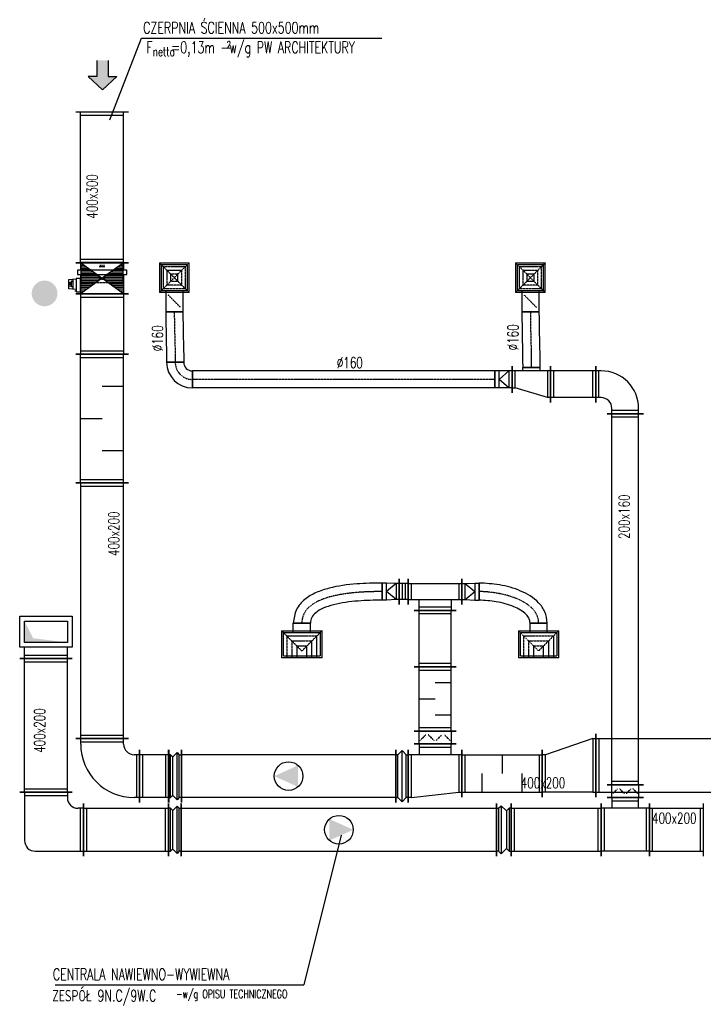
# Model space of a CAD drawing. Extents: x -7228 to 74941, y -112898 to 85621.
# Tile 213 of 256: x 26826 to 27464, y 38744 to 39662. Entities that reach past the tile are written whole.
import ezdxf

# ---------------------------------------------------------------- set-up
doc = ezdxf.new("R2010")
doc.units = 0
doc.linetypes.add('DASHDOT', pattern=[1, 0.5, -0.25, 0, -0.25])
doc.linetypes.add('DASHED', pattern=[0.75, 0.5, -0.25])
doc.layers.get('0').update_dxf_attribs({"color": 101, "linetype": 'CONTINUOUS'})
for name, color, linetype in [('BB-went-opis', 8, 'CONTINUOUS'), ('E35', 6, 'CONTINUOUS'), ('FLUID-N9.C', 7, 'CONTINUOUS'), ('FLUID-N9C', 7, 'CONTINUOUS'), ('FLUID-N9C-SYM', 7, 'CONTINUOUS'), ('FLUID-W.9C', 7, 'CONTINUOUS'), ('FLUID-W9C', 7, 'CONTINUOUS'), ('FLUID-W9C-SYM', 7, 'CONTINUOUS'), ('m-went-klapy', 2, 'CONTINUOUS'), ('m-went-nawiew', 152, 'CONTINUOUS'), ('m-went-odnośniki', 255, 'CONTINUOUS'), ('m-went-opis', 86, 'CONTINUOUS')]:
    doc.layers.add(name, color=color, linetype=linetype)
doc.styles.add('tab-bud$0$ROMANS', font='romans', dxfattribs={"width": 0.7})
doc.linetypes.add('ZIGZAG', pattern='A,0.00254,-5.08,[131,ltypeshp.shx,S=5.08,R=0,X=-5.08,Y=0],-10.16,[131,ltypeshp.shx,S=5.08,R=180,X=5.08,Y=0],-5.08', length=20.32254)

# ---------------------------------------------------------------- blocks, each defined once
blk = doc.blocks.new('*U7574')
at = {"color": 1, "linetype": 'Continuous', "lineweight": -2}
for p, q in [((-250, -245), (-250, 195)), ((250, 245), (250, -245)), ((195, -300), (-195, -300))]:
    blk.add_line(p, q, dxfattribs=at)
at = {"color": 0, "linetype": 'ByBlock', "lineweight": -2}
for p, q in [((220, 200), (-220, 150)), ((220, 200), (250, 200)), ((-220, 150), (-250, 150)), ((-250, -200), (250, -200)), ((-150, -200), (-150, -300)), ((150, -300), (150, -200))]:
    blk.add_line(p, q, dxfattribs=at)
at = {"color": 4, "linetype": 'Continuous'}
for p, q in [((220, 200), (220, -200)), ((-220, -200), (-220, 150)), ((150, -270), (-150, -270))]:
    blk.add_line(p, q, dxfattribs=at)
blk = doc.blocks.new('*U7577')
at = {"color": 1, "linetype": 'Continuous', "lineweight": -2}
for p, q in [((-60, -195), (-60, 195)), ((60, 195), (60, -195))]:
    blk.add_line(p, q, dxfattribs=at)
at = {"color": 0, "linetype": 'ByBlock', "lineweight": -2}
for p, q in [((-60, 150), (60, 150)), ((60, -150), (-60, -150))]:
    blk.add_line(p, q, dxfattribs=at)
at = {"color": 4, "linetype": 'DASHED'}
for p, q in [((0, 112.5), (-26.5, 139)), ((0, 112.5), (26.5, 86)), ((0, 37.5), (-26.5, 11)), ((0, 37.5), (26.5, 64)), ((0, -37.5), (-26.5, -11)), ((0, -37.5), (26.5, -64)), ((0, -112.5), (26.5, -86)), ((0, -112.5), (-26.5, -139))]:
    blk.add_line(p, q, dxfattribs=at)
at = {"color": 4, "linetype": 'Continuous'}
for points in [[(-4, 112.5, 8, 8, 1), (4, 112.5, 8, 8, 1)], [(-4, 37.5, 8, 8, 1), (4, 37.5, 8, 8, 1)], [(-4, -37.5, 8, 8, 1), (4, -37.5, 8, 8, 1)], [(-4, -112.5, 8, 8, 1), (4, -112.5, 8, 8, 1)]]:
    blk.add_lwpolyline(points, format="xyseb", close=True, dxfattribs=at)
blk = doc.blocks.new('*U7579')
at = {"color": 1, "linetype": 'Continuous', "lineweight": -2}
for p, q in [((-263.5, -195), (-263.5, 195)), ((263.5, 195), (263.5, -195))]:
    blk.add_line(p, q, dxfattribs=at)
at = {"color": 0, "linetype": 'ByBlock', "lineweight": -2}
for p, q in [((-263.5, 150), (263.5, 150)), ((-263.5, -150), (263.5, -150))]:
    blk.add_line(p, q, dxfattribs=at)
at = {"color": 4, "linetype": 'Continuous'}
for p, q in [((-233.5, -150), (-233.5, 150)), ((233.5, 150), (233.5, -150))]:
    blk.add_line(p, q, dxfattribs=at)
blk = doc.blocks.new('*U7516')
at = {"color": 1, "linetype": 'Continuous', "lineweight": -2}
for p, q in [((-250, -120), (-250, 120)), ((250, 120), (250, -120)), ((195, -175), (-195, -175))]:
    blk.add_line(p, q, dxfattribs=at)
at = {"color": 0, "linetype": 'ByBlock', "lineweight": -2}
for p, q in [((-250, 75), (250, 75)), ((-250, -75), (250, -75)), ((-150, -175), (-150, -75)), ((150, -75), (150, -175))]:
    blk.add_line(p, q, dxfattribs=at)
at = {"color": 4, "linetype": 'Continuous'}
for p, q in [((-220, -75), (-220, 75)), ((220, 75), (220, -75)), ((150, -145), (-150, -145))]:
    blk.add_line(p, q, dxfattribs=at)
blk = doc.blocks.new('*U7515')
at = {"color": 1, "linetype": 'Continuous', "lineweight": -2}
for p, q in [((-42.5, -120), (-42.5, 120)), ((42.5, 120), (42.5, -120))]:
    blk.add_line(p, q, dxfattribs=at)
at = {"color": 0, "linetype": 'ByBlock', "lineweight": -2}
for p, q in [((-42.5, 75), (42.5, 75)), ((-42.5, -75), (42.5, -75))]:
    blk.add_line(p, q, dxfattribs=at)
at = {"color": 4, "linetype": 'Continuous'}
for p, q in [((-12.5, -75), (-12.5, 75)), ((12.5, 75), (12.5, -75))]:
    blk.add_line(p, q, dxfattribs=at)
blk = doc.blocks.new('*U7514')
at = {"color": 1, "linetype": 'Continuous', "lineweight": -2}
for p, q in [((-80, -120), (-80, 120)), ((80, 80), (80, -80))]:
    blk.add_line(p, q, dxfattribs=at)
at = {"color": 0, "linetype": 'ByBlock', "lineweight": -2}
for p, q in [((-80, 75), (-50, 75)), ((-50, 75), (40, 80)), ((40, 80), (80, 80)), ((-80, -75), (-50, -75)), ((-50, -75), (40, -80)), ((40, -80), (80, -80))]:
    blk.add_line(p, q, dxfattribs=at)
at = {"color": 4, "linetype": 'Continuous'}
for p, q in [((-50, -75), (-50, 75)), ((-50, 75), (40, 0)), ((-50, -75), (40, 0)), ((40, 80), (40, -80))]:
    blk.add_line(p, q, dxfattribs=at)
blk = doc.blocks.new('*U7513')
at = {"color": 1, "linetype": 'Continuous', "lineweight": -2}
for p, q in [((-80, -120), (-80, 120)), ((80, 80), (80, -80))]:
    blk.add_line(p, q, dxfattribs=at)
at = {"color": 0, "linetype": 'ByBlock', "lineweight": -2}
for p, q in [((-80, 75), (-50, 75)), ((-50, 75), (40, 80)), ((40, 80), (80, 80)), ((-80, -75), (-50, -75)), ((-50, -75), (40, -80)), ((40, -80), (80, -80))]:
    blk.add_line(p, q, dxfattribs=at)
at = {"color": 4, "linetype": 'Continuous'}
for p, q in [((-50, -75), (-50, 75)), ((-50, 75), (40, 0)), ((-50, -75), (40, 0)), ((40, 80), (40, -80))]:
    blk.add_line(p, q, dxfattribs=at)
blk = doc.blocks.new('*U7561')
at = {"color": 4, "linetype": 'Continuous'}
for p, q in [((-188.5, 126), (-188.5, -126)), ((-188.5, 126), (188.5, 126)), ((188.5, -126), (188.5, 126)), ((188.5, -126), (-188.5, -126))]:
    blk.add_line(p, q, dxfattribs=at)
at = {"color": 0, "linetype": 'ByBlock', "lineweight": -2}
for p, q in [((-170, -107.5), (-170, 107.5)), ((170, 107.5), (-170, 107.5)), ((170, 107.5), (170, -107.5)), ((-170, -107.5), (170, -107.5)), ((-80, -107.5), (-80, -197.5)), ((80, -107.5), (80, -197.5))]:
    blk.add_line(p, q, dxfattribs=at)
at = {"color": 4, "linetype": 'DASHED'}
for p, q in [((-141.375, 126), (-141.375, -78.875)), ((-94.25, 126), (-94.25, -31.75)), ((-47.125, 126), (-47.125, 15.375)), ((47.125, 15.375), (47.125, 126)), ((94.25, -31.75), (94.25, 126)), ((141.375, -78.875), (141.375, 126)), ((-188.5, -126), (0, 62.5)), ((47.125, 15.375), (-47.125, 15.375)), ((188.5, -126), (0, 62.5)), ((141.375, -78.875), (-141.375, -78.875)), ((94.25, -31.75), (-94.25, -31.75))]:
    blk.add_line(p, q, dxfattribs=at)
at = {"color": 1, "linetype": 'Continuous', "lineweight": -2}
blk.add_line((80, -197.5), (-80, -197.5), dxfattribs=at)
blk = doc.blocks.new('*U7512')
at = {"color": 1, "linetype": 'Continuous', "lineweight": -2}
for p, q in [((0, -80), (0, 80)), ((635.3, -293.8), (475.3, -293.8))]:
    blk.add_line(p, q, dxfattribs=at)
at = {"color": 1, "linetype": 'ZIGZAG', "lineweight": -2, "ltscale": 0.4}
for points in [[(635.3, -293.8), (613.2, -188.8), (555.9, -104.3), (387.2, 5.4), (189.4, 62.3), (0, 80)], [(475.3, -293.8), (466.9, -253.4), (440.2, -214.8), (325.2, -142.1), (160.9, -95.2), (0, -80)]]:
    blk.add_spline(points, degree=3, dxfattribs=at)
at = {"layer": 'FLUID-W9C-SYM', "color": 2, "linetype": 'DASHDOT', "start_tangent": (0, 1), "end_tangent": (-1, 0)}
blk.add_spline([(555.3, -293.8), (0, 0)], degree=3, dxfattribs=at)
blk = doc.blocks.new('*U7562')
at = {"color": 4, "linetype": 'Continuous'}
for p, q in [((-188.5, 126), (-188.5, -126)), ((-188.5, 126), (188.5, 126)), ((188.5, -126), (188.5, 126)), ((188.5, -126), (-188.5, -126))]:
    blk.add_line(p, q, dxfattribs=at)
at = {"color": 0, "linetype": 'ByBlock', "lineweight": -2}
for p, q in [((-170, -107.5), (-170, 107.5)), ((170, 107.5), (-170, 107.5)), ((170, 107.5), (170, -107.5)), ((-170, -107.5), (170, -107.5)), ((-80, -107.5), (-80, -197.5)), ((80, -107.5), (80, -197.5))]:
    blk.add_line(p, q, dxfattribs=at)
at = {"color": 4, "linetype": 'DASHED'}
for p, q in [((-141.375, 126), (-141.375, -78.875)), ((-94.25, 126), (-94.25, -31.75)), ((-47.125, 126), (-47.125, 15.375)), ((47.125, 15.375), (47.125, 126)), ((94.25, -31.75), (94.25, 126)), ((141.375, -78.875), (141.375, 126)), ((-188.5, -126), (0, 62.5)), ((47.125, 15.375), (-47.125, 15.375)), ((188.5, -126), (0, 62.5)), ((141.375, -78.875), (-141.375, -78.875)), ((94.25, -31.75), (-94.25, -31.75))]:
    blk.add_line(p, q, dxfattribs=at)
at = {"color": 1, "linetype": 'Continuous', "lineweight": -2}
blk.add_line((80, -197.5), (-80, -197.5), dxfattribs=at)
blk = doc.blocks.new('*U7511')
at = {"color": 1, "linetype": 'Continuous', "lineweight": -2}
for p, q in [((748.5, 373.8), (748.5, 213.8)), ((80, 0), (-80, 0))]:
    blk.add_line(p, q, dxfattribs=at)
at = {"color": 1, "linetype": 'ZIGZAG', "lineweight": -2, "ltscale": 0.4}
for points in [[(748.5, 373.8), (512.1, 365.4), (253.6, 324.9), (133.7, 283.9), (28.7, 221), (-49.9, 126.4), (-80, 0)], [(748.5, 213.8), (524.8, 205.9), (293.9, 170), (198.6, 137.6), (129.8, 97), (92.2, 52.8), (80, 0)]]:
    blk.add_spline(points, degree=3, dxfattribs=at)
at = {"layer": 'FLUID-W9C-SYM', "color": 2, "linetype": 'DASHDOT', "start_tangent": (-1, 0), "end_tangent": (0, -1)}
blk.add_spline([(748.5, 293.8), (0, 0)], degree=3, dxfattribs=at)
blk = doc.blocks.new('*U6743')
at = {"color": 5, "linetype": 'Continuous', "lineweight": -2}
for p, q in [((-419.5, -245), (-419.5, 245)), ((419.5, 245), (419.5, -245))]:
    blk.add_line(p, q, dxfattribs=at)
at = {"color": 0, "linetype": 'ByBlock', "lineweight": -2}
for p, q in [((-419.5, 200), (419.5, 200)), ((-419.5, -200), (419.5, -200))]:
    blk.add_line(p, q, dxfattribs=at)
at = {"color": 4, "linetype": 'Continuous'}
for p, q in [((-389.5, -200), (-389.5, 200)), ((389.5, 200), (389.5, -200))]:
    blk.add_line(p, q, dxfattribs=at)
blk = doc.blocks.new('*U7567')
at = {"color": 5, "linetype": 'Continuous', "lineweight": -2}
for p, q in [((-225, -245), (-225, 245)), ((225, 245), (225, -245)), ((170, -300), (-170, -300))]:
    blk.add_line(p, q, dxfattribs=at)
at = {"color": 0, "linetype": 'ByBlock', "lineweight": -2}
for p, q in [((-225, 200), (225, 200)), ((-225, -200), (225, -200)), ((-125, -200), (-125, -300)), ((125, -300), (125, -200))]:
    blk.add_line(p, q, dxfattribs=at)
at = {"color": 4, "linetype": 'Continuous'}
for p, q in [((-195, -200), (-195, 200)), ((195, 200), (195, -200)), ((125, -270), (-125, -270))]:
    blk.add_line(p, q, dxfattribs=at)
blk = doc.blocks.new('*U7568')
at = {"color": 5, "linetype": 'Continuous', "lineweight": -2}
for p, q in [((-251.5, -245), (-251.5, 245)), ((251.5, 245), (251.5, -245))]:
    blk.add_line(p, q, dxfattribs=at)
at = {"color": 0, "linetype": 'ByBlock', "lineweight": -2}
for p, q in [((-251.5, 200), (251.5, 200)), ((-251.5, -200), (251.5, -200))]:
    blk.add_line(p, q, dxfattribs=at)
at = {"color": 4, "linetype": 'Continuous'}
for p, q in [((-221.5, -200), (-221.5, 200)), ((221.5, 200), (221.5, -200))]:
    blk.add_line(p, q, dxfattribs=at)
blk = doc.blocks.new('*U7564')
at = {"color": 5, "linetype": 'Continuous', "lineweight": -2}
for p, q in [((-60, -170), (-60, 170)), ((60, 170), (60, -170))]:
    blk.add_line(p, q, dxfattribs=at)
at = {"color": 0, "linetype": 'ByBlock', "lineweight": -2}
for p, q in [((-60, 125), (60, 125)), ((60, -125), (-60, -125))]:
    blk.add_line(p, q, dxfattribs=at)
at = {"color": 4, "linetype": 'DASHED'}
for p, q in [((0, 93.8), (-22.1, 115.8)), ((0, 93.8), (22.1, 71.7)), ((0, 31.2), (-22.1, 9.2)), ((0, 31.2), (22.1, 53.3)), ((0, -31.2), (-22.1, -9.2)), ((0, -31.2), (22.1, -53.3)), ((0, -93.8), (22.1, -71.7)), ((0, -93.8), (-22.1, -115.8))]:
    blk.add_line(p, q, dxfattribs=at)
at = {"color": 4, "linetype": 'Continuous'}
for points in [[(-4, 93.8, 8, 8, 1), (4, 93.8, 8, 8, 1)], [(-4, 31.2, 8, 8, 1), (4, 31.2, 8, 8, 1)], [(-4, -31.2, 8, 8, 1), (4, -31.2, 8, 8, 1)], [(-4, -93.8, 8, 8, 1), (4, -93.8, 8, 8, 1)]]:
    blk.add_lwpolyline(points, format="xyseb", close=True, dxfattribs=at)
blk = doc.blocks.new('*U7570')
at = {"color": 5, "linetype": 'Continuous', "lineweight": -2}
for p, q in [((-1730.5, -170), (-1730.5, 170)), ((1730.5, 170), (1730.5, -170))]:
    blk.add_line(p, q, dxfattribs=at)
at = {"color": 0, "linetype": 'ByBlock', "lineweight": -2}
for p, q in [((-1730.5, 125), (1730.5, 125)), ((-1730.5, -125), (1730.5, -125))]:
    blk.add_line(p, q, dxfattribs=at)
at = {"color": 4, "linetype": 'Continuous'}
for p, q in [((-1700.5, -125), (-1700.5, 125)), ((1700.5, 125), (1700.5, -125))]:
    blk.add_line(p, q, dxfattribs=at)
blk = doc.blocks.new('*U6731')
at = {"color": 5, "linetype": 'Continuous', "lineweight": -2}
for p, q in [((-225, -120), (-225, 220)), ((220, -225), (-120, -225))]:
    blk.add_line(p, q, dxfattribs=at)
at = {"color": 0, "linetype": 'ByBlock', "lineweight": -2}
for p, q in [((-175, 175), (-225, 175)), ((-175, -75), (-225, -75)), ((-75, -225), (-75, -175)), ((175, -225), (175, -175))]:
    blk.add_line(p, q, dxfattribs=at)
at = {"color": 4, "linetype": 'Continuous'}
for p, q in [((-195, -75), (-195, 175)), ((175, -195), (-75, -195))]:
    blk.add_line(p, q, dxfattribs=at)
at = {"color": 0, "linetype": 'ByBlock', "lineweight": -2}
for radius in [350, 100]:
    blk.add_arc((-175, -175), radius, 0, 90, dxfattribs=at)
blk = doc.blocks.new('*U6730')
at = {"color": 5, "linetype": 'Continuous', "lineweight": -2}
for p, q in [((-210.5, -170), (-210.5, 170)), ((210.5, 170), (210.5, -170))]:
    blk.add_line(p, q, dxfattribs=at)
at = {"color": 0, "linetype": 'ByBlock', "lineweight": -2}
for p, q in [((-210.5, 125), (210.5, 125)), ((-210.5, -125), (210.5, -125))]:
    blk.add_line(p, q, dxfattribs=at)
at = {"color": 4, "linetype": 'Continuous'}
for p, q in [((-180.5, -125), (-180.5, 125)), ((180.5, 125), (180.5, -125))]:
    blk.add_line(p, q, dxfattribs=at)
blk = doc.blocks.new('*U6729')
at = {"color": 5, "linetype": 'Continuous', "lineweight": -2}
for p, q in [((-180, -170), (-180, 170)), ((180, 80), (180, -170)), ((80, -155), (-80, -155))]:
    blk.add_line(p, q, dxfattribs=at)
at = {"color": 0, "linetype": 'ByBlock', "lineweight": -2}
for p, q in [((-180, 125), (-150, 125)), ((-150, 125), (150, 35)), ((180, 35), (150, 35)), ((-180, -125), (180, -125)), ((-80, -155), (-80, -125)), ((80, -125), (80, -155))]:
    blk.add_line(p, q, dxfattribs=at)
at = {"color": 4, "linetype": 'Continuous'}
for p, q in [((-150, -125), (-150, 125)), ((150, 35), (150, -125))]:
    blk.add_line(p, q, dxfattribs=at)
blk = doc.blocks.new('*U6728')
at = {"color": 5, "linetype": 'Continuous', "lineweight": -2}
for p, q in [((-80, -125), (-80, 125)), ((80, 80), (80, -80))]:
    blk.add_line(p, q, dxfattribs=at)
at = {"color": 0, "linetype": 'ByBlock', "lineweight": -2}
for p, q in [((-80, 80), (-50, 80)), ((-50, 80), (40, 80)), ((40, 80), (80, 80)), ((-80, -80), (-50, -80)), ((-50, -80), (40, -80)), ((40, -80), (80, -80))]:
    blk.add_line(p, q, dxfattribs=at)
at = {"color": 4, "linetype": 'Continuous'}
for p, q in [((-50, -80), (-50, 80)), ((-50, 80), (40, 0)), ((-50, -80), (40, 0)), ((40, 80), (40, -80))]:
    blk.add_line(p, q, dxfattribs=at)
blk = doc.blocks.new('*U6727')
at = {"color": 5, "linetype": 'Continuous', "lineweight": -2}
for p, q in [((-1411, -80), (-1411, 80)), ((1411, 80), (1411, -80))]:
    blk.add_line(p, q, dxfattribs=at)
at = {"color": 0, "linetype": 'ByBlock', "lineweight": -2}
for p, q in [((-1411, 80), (1411, 80)), ((-1411, -80), (1411, -80))]:
    blk.add_line(p, q, dxfattribs=at)
at = {"layer": 'FLUID-N9C-SYM', "color": 2, "linetype": 'DASHDOT'}
blk.add_line((-1411, 0), (1411, 0), dxfattribs=at)
blk = doc.blocks.new('*U6726')
at = {"color": 5, "linetype": 'Continuous', "lineweight": -2}
for p, q in [((120, 120), (120, -40)), ((40, -120), (-120, -120))]:
    blk.add_line(p, q, dxfattribs=at)
at = {"color": 0, "linetype": 'ByBlock', "lineweight": -2}
for radius in [240, 80]:
    blk.add_arc((120, -120), radius, 90, 180, dxfattribs=at)
at = {"layer": 'FLUID-N9C-SYM', "color": 2, "linetype": 'DASHDOT'}
blk.add_arc((120, -120), 160, 90, 180, dxfattribs=at)
blk = doc.blocks.new('*U6725')
at = {"color": 4, "linetype": 'Continuous'}
for p, q in [((-138.5, 138.5), (138.5, 138.5)), ((-138.5, 138.5), (-138.5, -138.5)), ((138.5, -138.5), (138.5, 138.5)), ((138.5, -138.5), (-138.5, -138.5))]:
    blk.add_line(p, q, dxfattribs=at)
at = {"color": 4, "linetype": 'DASHED'}
for p, q in [((-138.5, 138.5), (0, 0)), ((-103.9, 103.9), (103.9, 103.9)), ((-103.9, 103.9), (-103.9, -103.9)), ((138.5, 138.5), (0, 0)), ((103.9, -103.9), (103.9, 103.9)), ((-138.5, -138.5), (0, 0)), ((-69.2, 69.2), (69.2, 69.2)), ((-69.2, 69.2), (-69.2, -69.2)), ((-34.6, 34.6), (34.6, 34.6)), ((-34.6, 34.6), (-34.6, -34.6)), ((138.5, -138.5), (0, 0)), ((34.6, -34.6), (34.6, 34.6)), ((69.2, -69.2), (69.2, 69.2)), ((69.2, -69.2), (-69.2, -69.2)), ((34.6, -34.6), (-34.6, -34.6)), ((103.9, -103.9), (-103.9, -103.9)), ((0, -219), (-56.6, -162.4)), ((0, -219), (56.6, -275.6))]:
    blk.add_line(p, q, dxfattribs=at)
at = {"color": 0, "linetype": 'ByBlock', "lineweight": -2}
for p, q in [((-120, -120), (-120, 120)), ((120, 120), (-120, 120)), ((120, 120), (120, -120)), ((-120, -120), (120, -120)), ((-80, -120), (-80, -318)), ((80, -120), (80, -318))]:
    blk.add_line(p, q, dxfattribs=at)
at = {"color": 5, "linetype": 'Continuous', "lineweight": -2}
blk.add_line((80, -318), (-80, -318), dxfattribs=at)
at = {"color": 4, "linetype": 'Continuous'}
blk.add_lwpolyline([(-2.5, -219, 5, 5, 1), (2.5, -219, 5, 5, 1)], format="xyseb", close=True, dxfattribs=at)
blk = doc.blocks.new('*U6724')
at = {"color": 5, "linetype": 'Continuous', "lineweight": -2}
for p, q in [((-88.8, 521.2), (71.2, 521.2)), ((80, 0), (-80, 0))]:
    blk.add_line(p, q, dxfattribs=at)
at = {"color": 5, "linetype": 'ZIGZAG', "lineweight": -2, "ltscale": 0.4}
for points in [[(-88.8, 521.2), (-80, 0)], [(71.2, 521.2), (80, 0)]]:
    blk.add_spline(points, degree=3, dxfattribs=at)
at = {"layer": 'FLUID-N9C-SYM', "color": 2, "linetype": 'DASHDOT', "start_tangent": (0, -1), "end_tangent": (0, -1)}
blk.add_spline([(-8.8, 521.2), (0, 0)], degree=3, dxfattribs=at)
blk = doc.blocks.new('*U6723')
at = {"color": 4, "linetype": 'Continuous'}
for p, q in [((-138.5, 138.5), (138.5, 138.5)), ((-138.5, 138.5), (-138.5, -138.5)), ((138.5, -138.5), (138.5, 138.5)), ((138.5, -138.5), (-138.5, -138.5))]:
    blk.add_line(p, q, dxfattribs=at)
at = {"color": 4, "linetype": 'DASHED'}
for p, q in [((-138.5, 138.5), (0, 0)), ((-103.9, 103.9), (103.9, 103.9)), ((-103.9, 103.9), (-103.9, -103.9)), ((138.5, 138.5), (0, 0)), ((103.9, -103.9), (103.9, 103.9)), ((-138.5, -138.5), (0, 0)), ((-69.2, 69.2), (69.2, 69.2)), ((-69.2, 69.2), (-69.2, -69.2)), ((-34.6, 34.6), (34.6, 34.6)), ((-34.6, 34.6), (-34.6, -34.6)), ((138.5, -138.5), (0, 0)), ((34.6, -34.6), (34.6, 34.6)), ((69.2, -69.2), (69.2, 69.2)), ((69.2, -69.2), (-69.2, -69.2)), ((34.6, -34.6), (-34.6, -34.6)), ((103.9, -103.9), (-103.9, -103.9)), ((0, -219), (-56.6, -162.4)), ((0, -219), (56.6, -275.6))]:
    blk.add_line(p, q, dxfattribs=at)
at = {"color": 0, "linetype": 'ByBlock', "lineweight": -2}
for p, q in [((-120, -120), (-120, 120)), ((120, 120), (-120, 120)), ((120, 120), (120, -120)), ((-120, -120), (120, -120)), ((-80, -120), (-80, -318)), ((80, -120), (80, -318))]:
    blk.add_line(p, q, dxfattribs=at)
at = {"color": 5, "linetype": 'Continuous', "lineweight": -2}
blk.add_line((80, -318), (-80, -318), dxfattribs=at)
at = {"color": 4, "linetype": 'Continuous'}
blk.add_lwpolyline([(-2.5, -219, 5, 5, 1), (2.5, -219, 5, 5, 1)], format="xyseb", close=True, dxfattribs=at)
blk = doc.blocks.new('*U6722')
at = {"color": 5, "linetype": 'Continuous', "lineweight": -2}
for p, q in [((-88.7, 471.2), (71.3, 471.2)), ((80, 0), (-80, 0))]:
    blk.add_line(p, q, dxfattribs=at)
at = {"color": 5, "linetype": 'ZIGZAG', "lineweight": -2, "ltscale": 0.4}
for points in [[(-88.7, 471.2), (-80, 0)], [(71.3, 471.2), (80, 0)]]:
    blk.add_spline(points, degree=3, dxfattribs=at)
at = {"layer": 'FLUID-N9C-SYM', "color": 2, "linetype": 'DASHDOT', "start_tangent": (0, -1), "end_tangent": (0, -1)}
blk.add_spline([(-8.7, 471.2), (0, 0)], degree=3, dxfattribs=at)
blk = doc.blocks.new('*U7510')
at = {"color": 1, "linetype": 'Continuous', "lineweight": -2}
for p, q in [((-1000, -245), (-1000, 245)), ((1000, 245), (1000, -245))]:
    blk.add_line(p, q, dxfattribs=at)
at = {"color": 0, "linetype": 'ByBlock', "lineweight": -2}
for p, q in [((-1000, 200), (1000, 200)), ((-1000, -200), (1000, -200))]:
    blk.add_line(p, q, dxfattribs=at)
at = {"color": 4, "linetype": 'Continuous'}
blk.add_circle((0, 0), 133.3, dxfattribs=at)
blk.add_solid([(-88.2, 100), (133.3, 0), (-88.2, -100)], dxfattribs=at)
blk = doc.blocks.new('*U6742')
at = {"color": 5, "linetype": 'Continuous', "lineweight": -2}
for p, q in [((-1470, -245), (-1470, 245)), ((1470, 245), (1470, -245))]:
    blk.add_line(p, q, dxfattribs=at)
at = {"color": 0, "linetype": 'ByBlock', "lineweight": -2}
for p, q in [((-1470, 200), (1470, 200)), ((-1470, -200), (1470, -200))]:
    blk.add_line(p, q, dxfattribs=at)
at = {"color": 4, "linetype": 'Continuous'}
blk.add_circle((0, 0), 133.3, dxfattribs=at)
blk.add_solid([(-88.2, 100), (133.3, 0), (-88.2, -100)], dxfattribs=at)
blk = doc.blocks.new('*U6682')
at = {"color": 5, "linetype": 'Continuous', "lineweight": -2}
for p, q in [((-135.5, -245), (-135.5, 245)), ((135.5, 245), (135.5, -245))]:
    blk.add_line(p, q, dxfattribs=at)
at = {"color": 0, "linetype": 'ByBlock', "lineweight": -2}
for p, q in [((-135.5, 200), (135.5, 200)), ((-135.5, -200), (135.5, -200))]:
    blk.add_line(p, q, dxfattribs=at)
at = {"color": 4, "linetype": 'Continuous'}
for p, q in [((-105.5, -200), (-105.5, 200)), ((105.5, 200), (105.5, -200))]:
    blk.add_line(p, q, dxfattribs=at)
blk = doc.blocks.new('*U6683')
at = {"color": 5, "linetype": 'Continuous', "lineweight": -2}
for p, q in [((300, 295), (300, -195)), ((195, -300), (-295, -300))]:
    blk.add_line(p, q, dxfattribs=at)
at = {"color": 0, "linetype": 'ByBlock', "lineweight": -2}
for p, q in [((250, 250), (300, 250)), ((250, -150), (300, -150)), ((-250, -300), (-250, -250)), ((150, -300), (150, -250))]:
    blk.add_line(p, q, dxfattribs=at)
at = {"color": 4, "linetype": 'Continuous'}
for p, q in [((270, 250), (270, -150)), ((150, -270), (-250, -270))]:
    blk.add_line(p, q, dxfattribs=at)
at = {"color": 0, "linetype": 'ByBlock', "lineweight": -2}
for radius in [500, 100]:
    blk.add_arc((250, -250), radius, 90, 180, dxfattribs=at)
blk = doc.blocks.new('*U6684')
at = {"color": 5, "linetype": 'Continuous', "lineweight": -2}
for p, q in [((-1193, -245), (-1193, 245)), ((1193, 245), (1193, -245))]:
    blk.add_line(p, q, dxfattribs=at)
at = {"color": 0, "linetype": 'ByBlock', "lineweight": -2}
for p, q in [((-1193, 200), (1193, 200)), ((-1193, -200), (1193, -200))]:
    blk.add_line(p, q, dxfattribs=at)
at = {"color": 4, "linetype": 'Continuous'}
for p, q in [((-1163, -200), (-1163, 200)), ((1163, 200), (1163, -200))]:
    blk.add_line(p, q, dxfattribs=at)
blk = doc.blocks.new('*U6685')
at = {"color": 5, "linetype": 'Continuous', "lineweight": -2}
for p, q in [((-600, -245), (-600, 245)), ((600, 245), (600, -245))]:
    blk.add_line(p, q, dxfattribs=at)
at = {"color": 0, "linetype": 'ByBlock', "lineweight": -2}
for p, q in [((-600, 200), (600, 200)), ((-600, -200), (600, -200))]:
    blk.add_line(p, q, dxfattribs=at)
at = {"color": 4, "linetype": 'Continuous'}
for p, q in [((-570, -200), (-570, 200)), ((0, 200), (0, 0)), ((570, 200), (570, -200)), ((-300, -200), (-300, 0)), ((300, -200), (300, 0))]:
    blk.add_line(p, q, dxfattribs=at)
blk = doc.blocks.new('*U6688')
at = {"color": 5, "linetype": 'Continuous', "lineweight": -2}
for p, q in [((-703.5, -245), (-703.5, 245)), ((703.5, 245), (703.5, -245))]:
    blk.add_line(p, q, dxfattribs=at)
at = {"color": 0, "linetype": 'ByBlock', "lineweight": -2}
for p, q in [((-703.5, 200), (703.5, 200)), ((-703.5, -200), (703.5, -200))]:
    blk.add_line(p, q, dxfattribs=at)
at = {"color": 4, "linetype": 'Continuous'}
for p, q in [((-673.5, -200), (-673.5, 200)), ((673.5, 200), (673.5, -200))]:
    blk.add_line(p, q, dxfattribs=at)
blk = doc.blocks.new('*U6687')
at = {"linetype": 'Continuous'}
h = blk.add_hatch(dxfattribs=at)
h.set_pattern_fill('LINE', color=4, scale=5, angle=90, style=0)
h.paths.add_polyline_path([(-145, -200), (145, -200), (-145, 200), (145, 200)])
at = {"color": 4, "linetype": 'DASHED'}
for p, q in [((40.5, 195.5), (-150.5, 195.5)), ((-150.5, -195.5), (-150.5, 195.5)), ((40.5, -195.5), (40.5, 195.5)), ((40.5, -195.5), (-150.5, -195.5))]:
    blk.add_line(p, q, dxfattribs=at)
at = {"color": 5, "linetype": 'Continuous', "lineweight": -2}
for p, q in [((-145, -245), (-145, 245)), ((145, 245), (145, -245)), ((-110, 18), (-126.028, 18)), ((-110, 1), (-126.028, 1)), ((-110, 18), (-114.916, 22.916)), ((-110, 18), (-114.916, 13.084)), ((-110, 1), (-114.916, 5.916)), ((-110, 1), (-114.916, -3.916)), ((-110, -26.5), (-110, 26.776)), ((0, 26.5), (0, -26.776)), ((0, 16), (4.916, 20.916)), ((0, 16), (16.028, 16)), ((0, 16), (4.916, 11.084)), ((0, -1), (4.916, 3.916)), ((-110, -16), (-126.028, -16)), ((-110, -16), (-114.916, -11.084)), ((-110, -16), (-114.916, -20.916)), ((0, -1), (16.028, -1)), ((0, -1), (4.916, -5.916)), ((0, -18), (4.916, -13.084)), ((0, -18), (16.028, -18)), ((0, -18), (4.916, -22.916))]:
    blk.add_line(p, q, dxfattribs=at)
at = {"color": 4, "linetype": 'Continuous'}
for p, q in [((-145, 200), (145, -200)), ((145, 200), (-145, -200)), ((127.5, -200), (1.5, -200)), ((1.5, -200), (1.5, -243)), ((1.5, -243), (127.5, -243)), ((10.5, -310), (4.5, -243)), ((103.082, -270), (6.918, -270)), ((31, -282.5), (31, -270)), ((79, -270), (79, -285.5)), ((105.5, -243), (99.5, -310)), ((117.5, -252), (117.5, -243)), ((119.5, -252), (117.5, -252)), ((119.5, -243), (119.5, -252)), ((127.5, -243), (127.5, -200)), ((99.5, -310), (10.5, -310)), ((25.079, -285.5), (25.079, -282.5)), ((25.079, -282.5), (31, -282.5)), ((79, -285.5), (25.079, -285.5)), ((34.979, -310), (38.326, -285.5)), ((48.5, -302), (48.5, -285.5)), ((61.5, -302), (48.5, -302)), ((61.5, -285.5), (61.5, -302)), ((75.021, -310), (71.674, -285.5))]:
    blk.add_line(p, q, dxfattribs=at)
at = {"color": 0, "linetype": 'ByBlock', "lineweight": -2}
for p, q in [((-145, 200), (-75, 200)), ((-35, 230), (-75, 230)), ((-75, 230), (-75, -230)), ((-35, -230), (-35, 230)), ((-35, 200), (145, 200)), ((-145, -200), (-75, -200)), ((-75, -230), (-35, -230)), ((-35, -200), (145, -200))]:
    blk.add_line(p, q, dxfattribs=at)
blk = doc.blocks.new('*U6686')
at = {"color": 5, "linetype": 'Continuous', "lineweight": -2}
for p, q in [((-282, -245), (-282, 245)), ((282, 245), (282, -245))]:
    blk.add_line(p, q, dxfattribs=at)
at = {"color": 0, "linetype": 'ByBlock', "lineweight": -2}
for p, q in [((-282, 200), (282, 200)), ((-282, -200), (282, -200))]:
    blk.add_line(p, q, dxfattribs=at)
at = {"color": 4, "linetype": 'Continuous'}
for p, q in [((-252, -200), (-252, 200)), ((252, 200), (252, -200))]:
    blk.add_line(p, q, dxfattribs=at)
blk = doc.blocks.new('*U6681')
at = {"color": 5, "linetype": 'Continuous', "lineweight": -2}
for p, q in [((-60, -245), (-60, 245)), ((60, 245), (60, -245))]:
    blk.add_line(p, q, dxfattribs=at)
at = {"color": 0, "linetype": 'ByBlock', "lineweight": -2}
for p, q in [((-60, 200), (-40, 200)), ((-40, 200), (-20, 220)), ((-40, 200), (-40, -200)), ((-20, 220), (20, 180)), ((20, 180), (40, 200)), ((60, 200), (40, 200)), ((40, 200), (40, -200)), ((20, -180), (-20, -220)), ((40, -200), (20, -180)), ((-40, -200), (-60, -200)), ((-20, -220), (-40, -200)), ((40, -200), (60, -200))]:
    blk.add_line(p, q, dxfattribs=at)
at = {"color": 4, "linetype": 'Continuous'}
for p, q in [((-20, 220), (-20, -220)), ((20, 180), (20, -180))]:
    blk.add_line(p, q, dxfattribs=at)
blk = doc.blocks.new('*U6769')
at = {"color": 1, "linetype": 'Continuous', "lineweight": -2}
for p, q in [((-60, -245), (-60, 245)), ((60, 245), (60, -245))]:
    blk.add_line(p, q, dxfattribs=at)
at = {"color": 0, "linetype": 'ByBlock', "lineweight": -2}
for p, q in [((-60, 200), (-40, 200)), ((-40, 200), (-20, 220)), ((-40, 200), (-40, -200)), ((-20, 220), (20, 180)), ((20, 180), (40, 200)), ((60, 200), (40, 200)), ((40, 200), (40, -200)), ((20, -180), (-20, -220)), ((40, -200), (20, -180)), ((-40, -200), (-60, -200)), ((-20, -220), (-40, -200)), ((40, -200), (60, -200))]:
    blk.add_line(p, q, dxfattribs=at)
at = {"color": 4, "linetype": 'Continuous'}
for p, q in [((-20, 220), (-20, -220)), ((20, 180), (20, -180))]:
    blk.add_line(p, q, dxfattribs=at)
blk = doc.blocks.new('*U6771')
at = {"color": 1, "linetype": 'Continuous', "lineweight": -2}
for p, q in [((-285, -180), (-285, 310)), ((310, -285), (-180, -285))]:
    blk.add_line(p, q, dxfattribs=at)
at = {"color": 0, "linetype": 'ByBlock', "lineweight": -2}
for p, q in [((165, 265), (-285, 265)), ((265, -285), (265, 165)), ((-285, -135), (-235, -135)), ((-135, -285), (-135, -235))]:
    blk.add_line(p, q, dxfattribs=at)
at = {"color": 4, "linetype": 'Continuous'}
for p, q in [((-255, -135), (-255, 265)), ((265, -255), (-135, -255))]:
    blk.add_line(p, q, dxfattribs=at)
at = {"color": 0, "linetype": 'ByBlock', "lineweight": -2}
for centre in [(165, 165), (-235, -235)]:
    blk.add_arc(centre, 100, 0, 90, dxfattribs=at)
blk = doc.blocks.new('*U6770')
at = {"color": 1, "linetype": 'Continuous', "lineweight": -2}
for p, q in [((-396, -245), (-396, 245)), ((396, 245), (396, -245))]:
    blk.add_line(p, q, dxfattribs=at)
at = {"color": 0, "linetype": 'ByBlock', "lineweight": -2}
for p, q in [((-396, 200), (396, 200)), ((-396, -200), (396, -200))]:
    blk.add_line(p, q, dxfattribs=at)
at = {"color": 4, "linetype": 'Continuous'}
for p, q in [((-366, -200), (-366, 200)), ((366, 200), (366, -200))]:
    blk.add_line(p, q, dxfattribs=at)
blk = doc.blocks.new('*U6772')
at = {"color": 1, "linetype": 'Continuous', "lineweight": -2}
for p, q in [((-623.5, -245), (-623.5, 245)), ((623.5, 245), (623.5, -245))]:
    blk.add_line(p, q, dxfattribs=at)
at = {"color": 0, "linetype": 'ByBlock', "lineweight": -2}
for p, q in [((-623.5, 200), (623.5, 200)), ((-623.5, -200), (623.5, -200))]:
    blk.add_line(p, q, dxfattribs=at)
at = {"color": 4, "linetype": 'Continuous'}
for p, q in [((-593.5, -200), (-593.5, 200)), ((593.5, 200), (593.5, -200))]:
    blk.add_line(p, q, dxfattribs=at)
blk = doc.blocks.new('*U6773')
at = {"color": 1, "linetype": 'Continuous', "lineweight": -2}
blk.add_line((-185, -245), (-185, 245), dxfattribs=at)
at = {"color": 0, "linetype": 'ByBlock', "lineweight": -2}
for p, q in [((-185, 200), (-80, 200)), ((-35, -200), (-35, 200)), ((-35, 200), (165, 200)), ((165, 200), (165, -200)), ((-185, -200), (-80, -200)), ((165, -200), (-35, -200))]:
    blk.add_line(p, q, dxfattribs=at)
at = {"color": 4, "linetype": 'Continuous'}
for p, q in [((-155, -200), (-155, 200)), ((-80, -245), (-80, 245)), ((-80, 245), (210, 245)), ((210, 245), (210, -245)), ((210, -245), (-80, -245))]:
    blk.add_line(p, q, dxfattribs=at)
at = {"color": 0, "linetype": 'ByBlock'}
blk.add_solid([(-35, 200), (165, 200), (-35, -200), (5, 120)], dxfattribs=at)
blk = doc.blocks.new('*U7509')
at = {"color": 1, "linetype": 'Continuous', "lineweight": -2}
for p, q in [((-58.5, -245), (-58.5, 245)), ((58.5, 245), (58.5, -245))]:
    blk.add_line(p, q, dxfattribs=at)
at = {"color": 0, "linetype": 'ByBlock', "lineweight": -2}
for p, q in [((-58.5, 200), (-38.5, 200)), ((-38.5, 200), (0, 238.5)), ((-38.5, 200), (-38.5, -200)), ((0, 238.5), (38.5, 200)), ((58.5, 200), (38.5, 200)), ((38.5, 200), (38.5, -200)), ((-38.5, -200), (-58.5, -200)), ((0, -238.5), (-38.5, -200)), ((38.5, -200), (0, -238.5)), ((38.5, -200), (58.5, -200))]:
    blk.add_line(p, q, dxfattribs=at)
at = {"color": 4, "linetype": 'Continuous'}
blk.add_line((0, 238.5), (0, -238.5), dxfattribs=at)
blk = doc.blocks.new('*U6754')
at = {"color": 5, "linetype": 'Continuous', "lineweight": -2}
for p, q in [((-68.5, -245), (-68.5, 245)), ((68.5, 245), (68.5, -245))]:
    blk.add_line(p, q, dxfattribs=at)
at = {"color": 0, "linetype": 'ByBlock', "lineweight": -2}
for p, q in [((-68.5, 200), (-48.5, 200)), ((-48.5, 200), (-24.25, 224.25)), ((-48.5, 200), (-48.5, -200)), ((-24.25, 224.25), (24.25, 175.75)), ((24.25, 175.75), (48.5, 200)), ((68.5, 200), (48.5, 200)), ((48.5, 200), (48.5, -200)), ((24.25, -175.75), (-24.25, -224.25)), ((48.5, -200), (24.25, -175.75)), ((-48.5, -200), (-68.5, -200)), ((-24.25, -224.25), (-48.5, -200)), ((48.5, -200), (68.5, -200))]:
    blk.add_line(p, q, dxfattribs=at)
at = {"color": 4, "linetype": 'Continuous'}
for p, q in [((-24.25, 224.25), (-24.25, -224.25)), ((24.25, 175.75), (24.25, -175.75))]:
    blk.add_line(p, q, dxfattribs=at)
blk = doc.blocks.new('*U7573')
at = {"color": 1, "linetype": 'Continuous', "lineweight": -2}
for p, q in [((-750, -295), (-750, 295)), ((750, 295), (750, -295))]:
    blk.add_line(p, q, dxfattribs=at)
at = {"color": 0, "linetype": 'ByBlock', "lineweight": -2}
for p, q in [((-750, 250), (750, 250)), ((-750, -250), (750, -250))]:
    blk.add_line(p, q, dxfattribs=at)
at = {"color": 4, "linetype": 'Continuous'}
for p, q in [((-720, -250), (-720, 250)), ((720, 250), (720, -250))]:
    blk.add_line(p, q, dxfattribs=at)
blk = doc.blocks.new('*U7575')
at = {"color": 1, "linetype": 'Continuous', "lineweight": -2}
for p, q in [((-250, -295), (-250, 295)), ((250, 295), (250, -145))]:
    blk.add_line(p, q, dxfattribs=at)
at = {"color": 0, "linetype": 'ByBlock', "lineweight": -2}
for p, q in [((-220, 250), (-250, 250)), ((-220, 250), (220, 250)), ((220, 250), (250, 250)), ((-220, -250), (220, -100)), ((220, -100), (250, -100)), ((-220, -250), (-250, -250))]:
    blk.add_line(p, q, dxfattribs=at)
at = {"color": 4, "linetype": 'Continuous'}
for p, q in [((-220, -250), (-220, 250)), ((220, 250), (220, -100))]:
    blk.add_line(p, q, dxfattribs=at)
blk = doc.blocks.new('*U7576')
at = {"color": 1, "linetype": 'Continuous', "lineweight": -2}
for p, q in [((-375, -220), (-375, 220)), ((375, 220), (375, -220))]:
    blk.add_line(p, q, dxfattribs=at)
at = {"color": 0, "linetype": 'ByBlock', "lineweight": -2}
for p, q in [((-375, 175), (375, 175)), ((-375, -175), (375, -175))]:
    blk.add_line(p, q, dxfattribs=at)
at = {"color": 4, "linetype": 'Continuous'}
for p, q in [((-345, -175), (-345, 175)), ((0, 175), (0, 0)), ((345, 175), (345, -175)), ((-187.5, -175), (-187.5, 0)), ((187.5, -175), (187.5, 0))]:
    blk.add_line(p, q, dxfattribs=at)
blk = doc.blocks.new('*U7578')
at = {"color": 1, "linetype": 'Continuous', "lineweight": -2}
for p, q in [((-300, -195), (-300, 195)), ((300, 195), (300, -195))]:
    blk.add_line(p, q, dxfattribs=at)
at = {"color": 0, "linetype": 'ByBlock', "lineweight": -2}
for p, q in [((-300, 150), (300, 150)), ((-300, -150), (300, -150))]:
    blk.add_line(p, q, dxfattribs=at)
at = {"color": 4, "linetype": 'Continuous'}
for p, q in [((-270, -150), (-270, 150)), ((0, 150), (0, 0)), ((270, 150), (270, -150)), ((-150, -150), (-150, 0)), ((150, -150), (150, 0))]:
    blk.add_line(p, q, dxfattribs=at)
blk = doc.blocks.new('A$C38133200')
at = {"layer": 'm-went-klapy', "ltscale": 2}
blk.add_hatch(color=256, dxfattribs=at).paths.add_polyline_path([(-12.02, 0, 1), (12.02, 0, 1)])
blk = doc.blocks.new('A$C178657CD')
at = {"layer": 'BB-went-opis'}
blk.add_blockref('A$C38133200', (-0.67, 0.34), dxfattribs=at)
blk = doc.blocks.new('A$C57440DA0')
at = {"layer": 'm-went-nawiew'}
blk.add_hatch(color=256, dxfattribs=at).paths.add_polyline_path([(8660.16, -91.94), (8649.47, -91.94), (8649.47, -107.07), (8641.46, -107.07), (8654.81, -119.52), (8668.17, -107.07), (8660.16, -107.07)])
for p, q in [((8649.47, -91.94), (8649.47, -107.07)), ((8660.16, -91.94), (8660.16, -107.07)), ((8641.46, -107.07), (8654.81, -119.52)), ((8649.47, -107.07), (8641.46, -107.07)), ((8668.17, -107.07), (8654.81, -119.52)), ((8660.16, -107.07), (8668.17, -107.07))]:
    blk.add_line(p, q, dxfattribs=at)
at = {"layer": 'm-went-odnośniki'}
for p, q in [((8661.71, -147.35), (8690.97, -71.08)), ((8690.97, -71.08), (8915.39, -71.08)), ((8877.5, -814.7), (8842.6, -954.43)), ((8610.46, -954.43), (8842.6, -954.43))]:
    blk.add_line(p, q, dxfattribs=at)
blk.add_blockref('A$C178657CD', (8601.37, -309.7, -3630))
at = {"layer": 'FLUID-N9.C', "color": 5, "linetype": 'Continuous', "zscale": 0.09999999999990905}
for name, p, xscale, yscale, rotation in [('*U6688', (8654.34, -210.35), 0.1, 0.1, 90), ('*U6687', (8654.34, -295.2, -3630), 0.1, 0.1, 270), ('*U6686', (8654.34, -337.9, -3630), 0.1, 0.1, 270), ('*U6685', (8654.34, -426.1, -3630), 0.1, 0.1, 90), ('*U6684', (8654.39, -605.4, -3630), 0.1, 0.1, 90), ('*U6683', (8659.39, -754.7, -7260), 0.1000000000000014, 0.1000000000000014, 90), ('*U6682', (8702.94, -759.7, -7260), 0.09999999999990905, 0.1000000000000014, 179.9999999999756), ('*U6681', (8722.29, -759.7, -7260), 0.09999999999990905, 0.1000000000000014, 179.9999999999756)]:
    blk.add_blockref(name, p, dxfattribs=dict(at, xscale=xscale, yscale=yscale, rotation=rotation))
at = {"layer": 'FLUID-N9C', "color": 5, "linetype": 'Continuous'}
for name, p, xscale, yscale, zscale in [('*U6723', (8721.7, -294.66, -3610), 0.1000000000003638, 0.1000000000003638, 0.09999999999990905), ('*U6725', (9053.86, -294.66), 0.1000000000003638, 0.1000000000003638, 0.1), ('*U6722', (8722.57, -373.58, -3610), 0.09999999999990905, 0.1, 0.09999999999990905), ('*U6724', (9054.74, -378.58), 0.09999999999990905, 0.1, 0.1), ('*U6731', (9137.35, -399.08), 0.09999999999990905, 0.1, 0.1), ('*U6743', (9077.9, -809.68), 0.09999999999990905, 0.1, 0.1), ('*U7568', (9190, -809.68), 0.09999999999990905, 0.1, 0.1)]:
    blk.add_blockref(name, p, dxfattribs=dict(at, xscale=xscale, yscale=yscale, zscale=zscale))
at = {"layer": 'FLUID-N9C', "color": 5, "linetype": 'Continuous', "yscale": 0.1}
for name, p, xscale, zscale, rotation in [('*U6726', (8726.54, -385.58), 0.1, 0.09999999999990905, 90), ('*U6727', (8879.64, -389.58), 0.09999999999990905, 0.1, 179.9999999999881), ('*U6728', (9028.74, -389.58), 0.09999999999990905, 0.1, 179.9999999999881), ('*U6729', (9054.74, -394.08), 0.09999999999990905, 0.1, 179.9999999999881), ('*U6730', (9093.8, -394.08), 0.09999999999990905, 0.1, 179.9999999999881), ('*U7570', (9142.35, -594.63), 0.1, 0.1, 90.00000000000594), ('*U7564', (9142.35, -773.68), 0.1, 0.1, 90.00000000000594), ('*U7567', (9142.35, -809.68), 0.09999999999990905, 0.1, 180.0000000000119), ('*U6742', (8875.24, -809.7), 0.09999999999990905, 0.09999999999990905, 359.9999999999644), ('*U6754', (9029.09, -809.7), 0.1, 0.1, 359.9999999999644)]:
    blk.add_blockref(name, p, dxfattribs=dict(at, xscale=xscale, zscale=zscale, rotation=rotation))
at = {"layer": 'FLUID-W.9C', "color": 1, "linetype": 'Continuous'}
for name, p, xscale, yscale, zscale, rotation in [('*U6773', (8602, -631.5), 0.1000000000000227, 0.1000000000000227, 0.09999999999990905, 90.00000000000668), ('*U6772', (8602, -712.35), 0.1, 0.1, 0.09999999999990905, 89.9999999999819), ('*U6771', (8608.5, -803.2, -10890), 0.09999999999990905, 0.1, 0.09999999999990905, 179.9999999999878), ('*U6770', (8676.6, -809.7), 0.09999999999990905, 0.1, 0.09999999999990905, 359.9999999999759), ('*U6769', (8722.24, -809.7, -10890), 0.09999999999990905, 0.1000000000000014, 0.1000000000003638, 179.9999999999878)]:
    blk.add_blockref(name, p, dxfattribs=dict(at, xscale=xscale, yscale=yscale, zscale=zscale, rotation=rotation))
at = {"layer": 'FLUID-W9C', "color": 1, "linetype": 'Continuous'}
for name, p, xscale, yscale, zscale, rotation in [('*U7514', (8923.52, -587.5, -3605), 0.09999999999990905, 0.1000000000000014, 0.09999999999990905, 179.9999999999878), ('*U7515', (8935.74, -587.5), 0.09999999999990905, 0.1000000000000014, 0.09999999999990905, 179.9999999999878), ('*U7579', (8964.99, -631.35), 0.1, 0.1, 0.1, 90), ('*U7562', (8840.67, -636.63), 0.09999999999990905, 0.1000000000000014, 0.1, 180.0000000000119), ('*U7561', (9061.52, -636.63), 0.09999999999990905, 0.1000000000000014, 0.1, 180.0000000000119), ('*U7578', (8964.99, -687.7), 0.1, 0.1, 0.1, 90), ('*U7577', (8964.99, -723.68), 0.1, 0.1, 0.1, 90), ('*U7575', (9090, -749.68), 0.1, 0.1, 0.1, 179.9999999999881), ('*U7574', (8964.99, -759.68), 0.09999999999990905, 0.1, 0.1, 179.9999999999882), ('*U7510', (8828.29, -759.68), 0.09999999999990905, 0.1, 0.1000000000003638, 179.9999999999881), ('*U7509', (8934.14, -759.68), 0.1, 0.1, 0.1, 179.9999999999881)]:
    blk.add_blockref(name, p, dxfattribs=dict(at, xscale=xscale, yscale=yscale, zscale=zscale, rotation=rotation))
for name, p, xscale, yscale, zscale in [('*U7516', (8964.99, -587.5), 0.09999999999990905, 0.1000000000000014, 0.09999999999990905), ('*U7513', (8997.99, -587.5, -3605), 0.09999999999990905, 0.1000000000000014, 0.09999999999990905), ('*U7511', (8840.67, -616.88), 0.09999999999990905, 0.1, 0.1), ('*U7512', (9005.99, -587.5), 0.09999999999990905, 0.1, 0.1), ('*U7573', (9190, -749.68), 0.1, 0.1000000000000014, 0.1), ('*U7576', (9027.5, -757.18), 0.1, 0.1, 0.1)]:
    blk.add_blockref(name, p, dxfattribs=dict(at, xscale=xscale, yscale=yscale, zscale=zscale))
at = {"layer": 'm-went-opis', "style": 'tab-bud$0$ROMANS', "width": 0.7}
for s, height, rotation, p in [('CZERPNIA ŚCIENNA 500x500mm', 10.7572, 0, (8692.68, -66.9)), ('F   =0,13m -w/g PW ARCHITEKTURY', 10.7572, 0, (8695.72, -85.22)), ('netto', 8.606, 0, (8701.55, -88.11)), ('2', 6.45, 0, (8770.61, -80.43)), ('400x300', 10.109, 90, (8650.1, -239.64)), ('%%c160', 10.109, 90, (9042.68, -362.47, 0)), ('%%c160', 10.109, 90, (8711.15, -363.37, 0)), ('%%c160', 10.109, 360, (8873.3, -379.06, 0)), ('200x160', 10.109, 90, (9146.33, -538.42)), ('400x200', 10.109, 90, (8670.42, -554.29)), ('400x200', 10.109, 90, (8601.16, -737.94)), ('400x200', 10.109, 360, (9044.83, -770.94)), ('400x200', 10.109, 360, (9167.3, -803.97)), ('CENTRALA NAWIEWNO-WYWIEWNA', 10.7572, 0, (8608.49, -949.92)), ('ZESPÓŁ 9N.C/9W.C', 10.7572, 0, (8607.85, -969.91)), ('-w/g OPISU TECHNICZNEGO', 7.7452, 0, (8723.4, -966.76))]:
    blk.add_text(s, height=height, rotation=rotation, dxfattribs=at).set_placement(p)

msp = doc.modelspace()

# ---------------------------------------------------------------- block references
at = {"layer": 'E35'}
msp.add_blockref('A$C57440DA0', (18248.5, 39716.472), dxfattribs=at)

doc.saveas('drawing.dxf')
